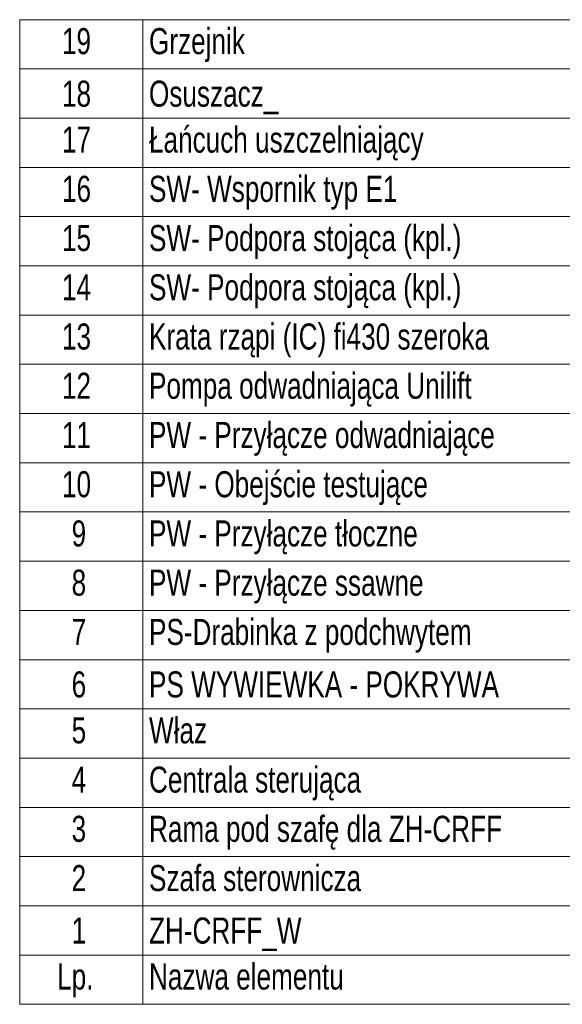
# Model space of a CAD drawing. Header units: millimetres. Extents: x 42 to 14105, y 484 to 9997.
# Tile 20 of 132: x 6190 to 7512, y 598 to 2998. Entities that reach past the tile are written whole.
import ezdxf

# ---------------------------------------------------------------- set-up
doc = ezdxf.new("R2010")
doc.units = ezdxf.units.MM
doc.header["$LTSCALE"] = 25
doc.styles.add('SLDTEXTSTYLE0', font='TXT', dxfattribs={"width": 0.75})

# ---------------------------------------------------------------- blocks, each defined once
blk = doc.blocks.new('SW_TABLEANNOTATION_0')
at = {"color": 0, "linetype": 'Continuous', "lineweight": 0}
for p, q in [((0, 0), (0, -2000)), ((4625, 0), (0, 0)), ((250, 0), (250, -1900)), ((0, -100), (4625, -100)), ((0, -200), (4625, -200)), ((0, -300), (4625, -300)), ((0, -400), (4625, -400)), ((0, -500), (4625, -500)), ((0, -600), (4625, -600)), ((0, -700), (4625, -700)), ((0, -800), (4625, -800)), ((0, -900), (4625, -900)), ((0, -1000), (4625, -1000)), ((0, -1100), (4625, -1100)), ((0, -1200), (4625, -1200)), ((0, -1300), (4625, -1300)), ((0, -1400), (4625, -1400)), ((0, -1500), (4625, -1500)), ((0, -1600), (4625, -1600)), ((0, -1700), (4625, -1700)), ((0, -1800), (4625, -1800)), ((0, -1900), (4625, -1900)), ((250, -1900), (250, -2000)), ((0, -2000), (4625, -2000))]:
    blk.add_line(p, q, dxfattribs=at)
at = {"color": 0, "linetype": 'Continuous', "lineweight": 0, "attachment_point": 1, "style": 'SLDTEXTSTYLE0'}
for s, insert, char_height in [('19', (85.8, -17.1), 52.92), ('Grzejnik', (262.5, -17.1), 52.92), ('18', (85.8, -123.8), 52.92), ('Osuszacz_', (262.5, -123.8), 52.92), ('17', (85.8, -217.1), 52.92), ('Łańcuch uszczelniający', (262.5, -217.1), 52.917), ('16', (85.8, -317.1), 52.92), ('SW- Wspornik typ E1', (262.5, -317.1), 52.917), ('15', (85.8, -417.1), 52.92), ('SW- Podpora stojąca (kpl.)', (262.5, -417.1), 52.917), ('14', (85.8, -517.1), 52.92), ('SW- Podpora stojąca (kpl.)', (262.5, -517.1), 52.917), ('13', (85.8, -617.1), 52.92), ('Krata rząpi (IC) fi430 szeroka', (262.5, -617.1), 52.917), ('12', (85.8, -717.1), 52.92), ('Pompa odwadniająca Unilift', (262.5, -717.1), 52.917), ('11', (85.8, -817.1), 52.92), ('PW - Przyłącze odwadniające', (262.5, -817.1), 52.917), ('10', (85.8, -917.1), 52.92), ('PW - Obejście testujące', (262.5, -917.1), 52.917), ('9', (105.4, -1017.1), 52.9), ('PW - Przyłącze tłoczne', (262.5, -1017.1), 52.917), ('8', (105.4, -1117.1), 52.9), ('PW - Przyłącze ssawne', (262.5, -1117.1), 52.917), ('7', (105.4, -1217.1), 52.9), ('PS-Drabinka z podchwytem', (262.5, -1217.1), 52.917), ('6', (105.4, -1323.8), 52.9), ('PS WYWIEWKA - POKRYWA', (262.5, -1323.8), 52.917), ('5', (105.4, -1417.1), 52.9), ('Właz', (262.5, -1417.1), 52.92), ('4', (105.4, -1517.1), 52.9), ('Centrala sterująca', (262.5, -1517.1), 52.917), ('3', (105.4, -1617.1), 52.9), ('Rama pod szafę dla ZH-CRFF', (262.5, -1617.1), 52.917), ('2', (105.4, -1717.1), 52.9), ('Szafa sterownicza', (262.5, -1717.1), 52.917), ('1', (105.4, -1823.8), 52.9), ('ZH-CRFF_W', (262.5, -1823.8), 52.92), ('Lp.', (76, -1917.1), 52.92), ('Nazwa elementu', (262.5, -1917.1), 52.917)]:
    blk.add_mtext(s, dxfattribs=dict(at, insert=insert, char_height=char_height))

msp = doc.modelspace()

# ---------------------------------------------------------------- hatches: boundary and pattern name
at = {"linetype": 'Continuous', "lineweight": 0}
h = msp.add_hatch(dxfattribs=at)
h.set_pattern_fill('ANSI34', scale=25, style=0)
edge = h.paths.add_edge_path(flags=0)
edge.add_arc((6559.881, 2026.056), 37.5, 0, 360)
edge = h.paths.add_edge_path(flags=0)
edge.add_arc((6559.881, 2026.056), 34.5, 0, 360)

# ---------------------------------------------------------------- block references
at = {"color": 7, "linetype": 'Continuous', "lineweight": 0, "xscale": 1.2, "yscale": 1.2, "zscale": 1.2}
msp.add_blockref('SW_TABLEANNOTATION_0', (6189.804, 2998.493), dxfattribs=at)

doc.saveas('drawing.dxf')
